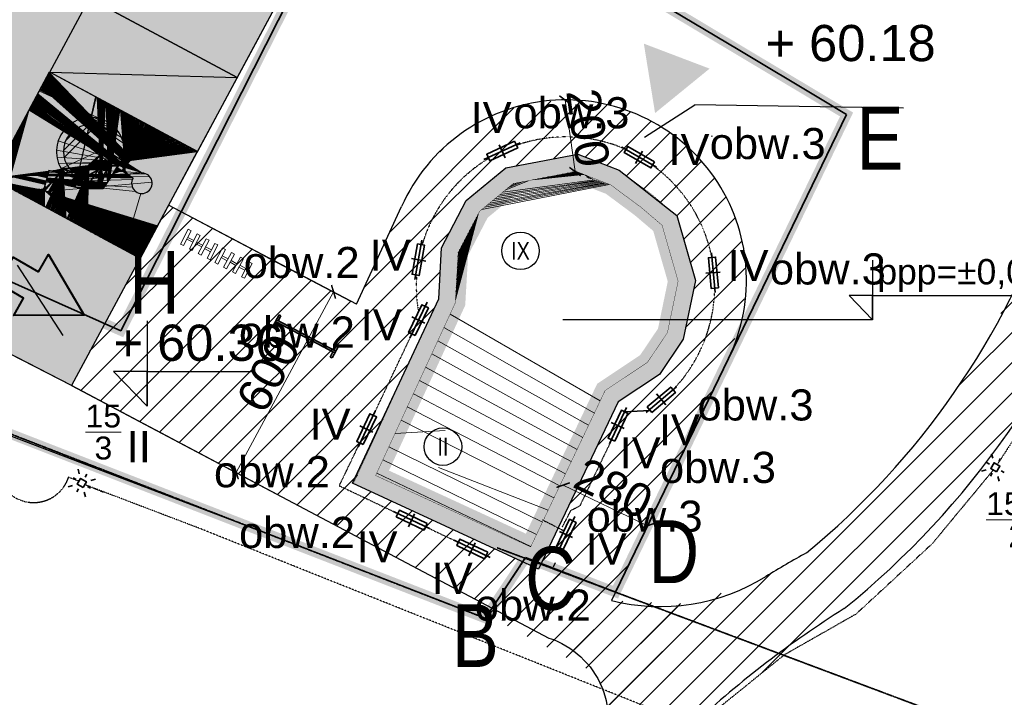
# Model space of a CAD drawing. Header units: millimetres. Extents: x 6567289036 to 6568990308, y 5976640423 to 5977332400.
# Tile 51 of 216: x 6568057584 to 6568086943, y 5976972352 to 5976992570. Entities that reach past the tile are written whole.
import ezdxf
from ezdxf.enums import TextEntityAlignment as Align

# ---------------------------------------------------------------- set-up
doc = ezdxf.new("R2010")
doc.units = ezdxf.units.MM
for name, pattern in [('ACAD_ISO03W100', [30, 12, -18]), ('ACAD_ISO04W100', [30, 24, -3, 0, -3]), ('ACAD_ISO10W100', [18, 12, -3, 0, -3]), ('HIDDEN2', [4.762499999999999, 3.175, -1.5875]), ('PHANTOM2', [1.25, 0.625, -0.125, 0.125, -0.125, 0.125, -0.125])]:
    doc.linetypes.add(name, pattern=pattern)
for name, color, linetype, lineweight in [('_ZAKRES_OPRACOWANIA', 182, 'HIDDEN2', 50), ('OBSZAR WPISANY DO REJESTRU ZABYTKÓW', 10, 'FENCELINE1', 35), ('parking', 251, 'Continuous', 0), ('proj. kabel', 1, 'ACAD_ISO03W100', 30), ('proj. opis', 1, 'Continuous', 20), ('proj. oprawy dogruntowe', 1, 'Continuous', 35), ('proj. słupki oświetleniowe', 1, 'Continuous', 35), ('PZT_Budynek Wypełnienie', 250, 'Continuous', 0), ('PZT_Granica Działki', 1, 'ACAD_ISO04W100', 40), ('PZT_H_budynek', 34, 'Continuous', 15), ('PZT_Opis', 7, 'Continuous', 9), ('ZAGOSPODAROWANIE ŚCIEŻKI', 251, 'Continuous', 9), ('zagospodarowanie_ wymiary', 160, 'Continuous', 13), ('ZAGOSPODAROWANIE_SCIEŻKI Z ŁAMANYCH PŁYT KAMIENNYCH', 253, 'Continuous', 13), ('ZAGOSPODAROWANIE_ŚCIEŻKI I PLACE Z GĘSTO IKŁADANYCH KAMIENI', 59, 'Continuous', 13)]:
    doc.layers.add(name, color=color, linetype=linetype, lineweight=lineweight)
doc.styles.add('Arial', font='arial.ttf', dxfattribs={"height": 324.5658682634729})
doc.styles.get("Standard").update_dxf_attribs({"font": 'arial.ttf'})
doc.linetypes.add('FENCELINE1', pattern='A,6.349999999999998,-2.54,[133,ltypeshp.shx,S=2.54,R=0,X=-2.54,Y=0],-2.54,25.4', length=36.83)
doc.dimstyles.new('pzt 500', dxfattribs={"dimtxt": 1000, "dimasz": 300, "dimexe": 1, "dimexo": 1, "dimgap": 50, "dimtad": 1, "dimdec": 0, "dimlfac": 0.1, "dimzin": 12, "dimtxsty": 'Standard', "dimblk": 'ARCHTICK', "dimcen": 6, "dimclrd": 256, "dimclre": 256, "dimclrt": 256, "dimadec": 3, "dimazin": 0, "dimtfac": 1, "dimtdec": 0, "dimtmove": 0, "dimatfit": 3, "dimfxl": 0, "dimtolj": 1, "dimlwd": -1, "dimarcsym": 0})
picture_1 = doc.add_image_def('image2.jpg', size_in_pixel=(6997, 9782))
pattern_1 = [(45, (6568063979.192486, 5976869343.051638), (-449.0128060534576, 449.0128060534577), [])]

# ---------------------------------------------------------------- blocks, each defined once
blk = doc.blocks.new('A$C16E968F9')
at = {"lineweight": 20}
h = blk.add_hatch(dxfattribs=at)
h.set_pattern_fill('ANSI31', color=143, scale=50, angle=-1.132014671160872)
h.set_pattern_definition([(43.86798532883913, (-6567997040.728377, -5976919096.231314), (-110.0136077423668, 114.448978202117), [])])
edge = h.paths.add_edge_path()
edge.add_arc((-3181.486545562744, 63.96499156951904), 809.2069627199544, 354.8497814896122, 577.3723121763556)
edge.add_line((-3824.569823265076, -427.2170581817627), (0.3724174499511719, -0.2191610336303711))
edge.add_line((0.3724174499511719, -0.2191610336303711), (-4354.789247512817, 2455.909273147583))
edge.add_line((-4354.789247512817, 2455.909273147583), (-6125.619938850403, -684.0950708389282))
edge.add_line((-6125.619938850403, -684.0950708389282), (-3995.632135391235, -446.3136205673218))
edge.add_line((-3995.632135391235, -446.3136205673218), (-4073.96161365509, -422.5937519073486))
edge.add_arc((-3181.48654460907, 63.96499061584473), 1016.489625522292, -11.871738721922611, 208.5982945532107, ccw=False)
edge.add_line((-2186.739046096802, -145.1487884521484), (-2375.546537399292, -8.675309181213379))
h.paths.add_polyline_path([(-4380.159212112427, -489.240348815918), (-3438.631407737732, -774.3554182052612), (-3131.813702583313, -349.8811435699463)], flags=17)
edge = h.paths.add_edge_path()
edge.add_line((-4442.664400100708, -496.2181224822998), (-6125.619938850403, -684.0950708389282))
edge.add_line((-6125.619938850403, -684.0950708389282), (-1761.573069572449, -3160.024989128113))
edge.add_line((-1761.573069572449, -3160.024989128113), (0.3724174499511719, -0.2191610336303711))
edge.add_line((0.3724174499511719, -0.2191610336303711), (-2196.30194568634, -245.4451732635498))
edge.add_line((-2196.30194568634, -245.4451732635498), (-1654.13116645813, -607.8053302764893))
edge.add_arc((-1672.336247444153, -913.662672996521), 306.3986603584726, -211.50715673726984, 86.59368938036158, ccw=False)
edge.add_line((-1933.564051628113, -753.5371837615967), (-2394.963848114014, -441.6327810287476))
edge.add_line((-2394.963848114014, -441.6327810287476), (-2835.34787273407, -1050.89257144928))
edge.add_line((-2835.34787273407, -1050.89257144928), (-3014.555773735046, -932.2129335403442))
edge.add_line((-3014.555773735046, -932.2129335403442), (-2572.908598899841, -321.2056121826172))
edge.add_line((-2572.908598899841, -321.2056121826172), (-2616.349132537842, -292.3371915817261))
edge.add_line((-2616.349132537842, -292.3371925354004), (-2202.611539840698, -241.2281532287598))
edge.add_line((-2202.611539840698, -241.2281532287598), (-2776.185911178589, 142.1206121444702))
edge.add_line((-2776.185911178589, 142.1206121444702), (-3126.407266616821, -342.4014797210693))
edge.add_line((-3126.407266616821, -342.4014797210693), (-2843.446709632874, -317.6892585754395))
edge.add_line((-2843.446709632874, -317.6892585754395), (-3380.06005859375, -1060.079805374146))
edge.add_line((-3380.06005859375, -1060.079805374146), (-4288.012612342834, -782.3395900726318))
edge.add_line((-4288.012612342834, -782.3395900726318), (-4398.809608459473, -1137.627415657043))
edge.add_line((-4398.809608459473, -1137.627415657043), (-4610.930764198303, -1068.163222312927))
edge.add_line((-4610.930764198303, -1068.163222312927), (-4442.664400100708, -496.2181234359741))
for p, q in [((-3438.631407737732, -774.3554191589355), (-2776.185911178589, 142.1206121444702)), ((-2776.185911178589, 142.1206121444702), (-1654.131168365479, -607.8053293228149)), ((-2757.378471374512, -198.6161012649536), (-3380.060059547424, -1060.079805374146)), ((-2572.908599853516, -321.2056112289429), (-2757.378471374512, -198.6161012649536)), ((-2375.546537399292, -8.675309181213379), (-2186.739045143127, -145.1487884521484)), ((-4435.666391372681, -472.4315700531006), (-4610.930765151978, -1068.163222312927)), ((-3438.631407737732, -774.3554191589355), (-4435.666391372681, -472.4315700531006)), ((-3736.699101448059, -524.7241668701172), (-4073.961612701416, -422.5937519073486)), ((-3014.555772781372, -932.2129335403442), (-2572.908599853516, -321.2056112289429)), ((-2394.963849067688, -441.6327819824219), (-2835.347873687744, -1050.89257144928)), ((-1933.564051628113, -753.5371837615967), (-2394.963849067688, -441.6327819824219)), ((-4398.809609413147, -1137.627415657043), (-4288.012614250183, -782.3395910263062)), ((-4288.012614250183, -782.3395910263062), (-3380.060059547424, -1060.079805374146)), ((-4610.930765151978, -1068.163222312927), (-4398.809609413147, -1137.627415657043)), ((-2835.347873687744, -1050.89257144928), (-3014.555772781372, -932.2129335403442))]:
    blk.add_line(p, q)
at = {"color": 6, "lineweight": 30}
blk.add_lwpolyline([(-6127.408550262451, -671.0686025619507), (-4350.01784324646, 2465.227125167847), (0, 0), (-1768.54691696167, -3156.115742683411), (-6127.408550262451, -671.0686025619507), (0, 0)], dxfattribs=at)
for centre, radius, start, end in [((-3181.48654460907, 63.96499156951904), 1016.489625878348, 348.1282467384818, 208.5982710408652), ((-3181.48654460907, 63.96499156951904), 809.2069628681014, 354.8497726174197, 226.6762911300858), ((-1672.336245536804, -913.6626720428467), 306.3986594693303, 148.4928613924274, 86.5936620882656)]:
    blk.add_arc(centre, radius, start, end)
blk = doc.blocks.new('A$C05A40D4B')
at = {"color": 6, "lineweight": 35}
for p, q in [((597.506950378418, -316.1303548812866), (784.5710487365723, 37.43296813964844)), ((758.1033048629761, -140.8910598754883), (837.605546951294, 9.373353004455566)), ((784.5710487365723, 37.43296813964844), (837.605546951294, 9.373353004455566)), ((650.5414476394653, -344.1899681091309), (730.0436897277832, -193.9255571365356)), ((677.0091924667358, -165.8659429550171), (2444.825804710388, -1101.186434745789)), ((705.0688066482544, -112.8314447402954), (2472.885418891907, -1048.151936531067)), ((650.5414476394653, -344.1899690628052), (597.506950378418, -316.1303548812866)), ((2499.353163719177, -869.8279104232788), (2419.850921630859, -1020.092323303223)), ((2499.353164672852, -869.8279104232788), (2552.387660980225, -897.8875246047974)), ((2391.791306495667, -1073.12682056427), (2312.289064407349, -1223.391231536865)), ((2552.387660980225, -897.8875246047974), (2365.32356262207, -1251.450847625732)), ((2365.32356262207, -1251.450847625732), (2312.289064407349, -1223.39123249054))]:
    blk.add_line(p, q, dxfattribs=at)
blk = doc.blocks.new('A$C1C62615D')
at = {"color": 6, "lineweight": 20}
for p, q in [((88.39083099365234, -46.76602458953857), (0, 0)), ((162.287239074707, -334.7579021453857), (-14.49442291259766, -241.2258520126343)), ((353.5633239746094, -187.0640993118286), (265.172492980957, -140.29807472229)), ((618.7358169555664, -327.3621740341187), (530.3449859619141, -280.5961494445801)), ((134.2276248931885, -387.7924003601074), (-42.55403804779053, -294.260350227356)), ((399.4001178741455, -528.0904750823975), (222.6184549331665, -434.558424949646)), ((427.4597320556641, -475.0559768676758), (250.6780700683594, -381.5239267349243)), ((664.5726108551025, -668.3885498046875), (487.7909479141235, -574.856499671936)), ((692.6322250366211, -615.3540515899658), (515.8505630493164, -521.8220014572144)), ((883.9083099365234, -467.6602487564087), (795.5174789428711, -420.8942241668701))]:
    blk.add_line(p, q, dxfattribs=at)
for points in [[(-233.8301229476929, -441.9541530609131), (0, 0)], [(88.39083099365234, -46.76602458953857), (-145.4392919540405, -488.7201776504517), (-233.8301229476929, -441.9541530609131)], [(31.34237003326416, -582.2522277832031), (265.172492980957, -140.29807472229)], [(353.5633239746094, -187.0640993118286), (119.7332010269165, -629.0182523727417), (31.34237003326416, -582.2522277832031)], [(296.5148630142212, -722.5503025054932), (530.3449859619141, -280.5961494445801)], [(618.7358169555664, -327.3621740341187), (384.9056940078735, -769.3163270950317), (296.5148630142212, -722.5503025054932)], [(561.6873559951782, -862.8483772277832), (795.5174789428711, -420.8942241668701)], [(883.9083099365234, -467.6602487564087), (650.0781869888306, -909.6144018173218), (561.6873559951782, -862.8483772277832)]]:
    blk.add_lwpolyline(points, dxfattribs=at)
blk = doc.blocks.new('_ARCHTICK')
at = {"color": 0, "linetype": 'ByBlock', "const_width": 0.15}
blk.add_lwpolyline([(-0.5, -0.5), (0.5, 0.5)], dxfattribs=at)
blk = doc.blocks.new('*D311')
at = {"layer": 'Defpoints', "color": 0, "lineweight": 30}
for p in [(6568073844.994373, 5976990173.021725), (6568073877.597482, 5976990177.592644), (6568074177.080189, 5976988041.465145)]:
    blk.add_point(p, dxfattribs=at)
at = {"layer": 'zagospodarowanie_ wymiary', "lineweight": -2}
for p, q in [((6568073874.703815, 5976990177.186955), (6568073844.004059, 5976990172.882884)), ((6568074174.18652, 5976988041.059456), (6568074143.486765, 5976988036.755384))]:
    blk.add_line(p, q, dxfattribs=at)
at = {"layer": 'zagospodarowanie_ wymiary'}
blk.add_line((6568074144.477079, 5976988036.894225), (6568073844.994373, 5976990173.021725), dxfattribs=at)
at = {"layer": 'zagospodarowanie_ wymiary', "xscale": 300, "yscale": 300, "zscale": 300}
for p, rotation in [((6568073844.994373, 5976990173.021725), 97.98078660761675), ((6568074144.477079, 5976988036.894225), 277.9807866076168)]:
    blk.add_blockref('_ARCHTICK', p, dxfattribs=dict(at, rotation=rotation))
at = {"layer": 'zagospodarowanie_ wymiary', "insert": (6568074527.026377, 5976989345.792711), "char_height": 1000, "attachment_point": 5, "rotation": 277.9807866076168}
blk.add_mtext('\\A1;200', dxfattribs=at)
blk = doc.blocks.new('*D312')
at = {"layer": 'Defpoints', "color": 0, "lineweight": 30}
for p in [(6568073789.514881, 5976978684.211344), (6568073717.599852, 5976978534.69725), (6568076236.364613, 5976977323.192436)]:
    blk.add_point(p, dxfattribs=at)
at = {"layer": 'zagospodarowanie_ wymiary', "lineweight": -2}
for p, q in [((6568073776.511164, 5976978657.176119), (6568073789.948338, 5976978685.112516)), ((6568076295.275925, 5976977445.671305), (6568076308.713099, 5976977473.607702))]:
    blk.add_line(p, q, dxfattribs=at)
at = {"layer": 'zagospodarowanie_ wymiary'}
blk.add_line((6568076308.279642, 5976977472.70653), (6568073789.514881, 5976978684.211344), dxfattribs=at)
at = {"layer": 'zagospodarowanie_ wymiary', "xscale": 300, "yscale": 300, "zscale": 300}
for p, rotation in [((6568073789.514881, 5976978684.211344), 154.3128341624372), ((6568076308.279642, 5976977472.70653), 334.3128341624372)]:
    blk.add_blockref('_ARCHTICK', p, dxfattribs=dict(at, rotation=rotation))
at = {"layer": 'zagospodarowanie_ wymiary', "insert": (6568075291.881678, 5976978583.632815), "char_height": 1000, "attachment_point": 5, "rotation": 334.3128341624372}
blk.add_mtext('\\A1;280', dxfattribs=at)
blk = doc.blocks.new('*D313')
at = {"layer": 'Defpoints', "color": 0, "lineweight": 30}
for p in [(6568067625.293571, 5976984083.177863), (6568064042.451056, 5976979061.075046), (6568064725.143459, 5976978693.70855)]:
    blk.add_point(p, dxfattribs=at)
at = {"layer": 'zagospodarowanie_ wymiary'}
blk.add_line((6568066942.601167, 5976984450.544358), (6568064042.451056, 5976979061.075046), dxfattribs=at)
at = {"layer": 'zagospodarowanie_ wymiary', "lineweight": -2}
for p, q in [((6568066969.019129, 5976984436.328477), (6568066941.720568, 5976984451.018221)), ((6568064068.869017, 5976979046.859164), (6568064041.570457, 5976979061.548908))]:
    blk.add_line(p, q, dxfattribs=at)
at = {"layer": 'zagospodarowanie_ wymiary', "xscale": 300, "yscale": 300, "zscale": 300}
for p, rotation in [((6568066942.601167, 5976984450.544358), 61.71467314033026), ((6568064042.451056, 5976979061.075046), 241.7146731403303)]:
    blk.add_blockref('_ARCHTICK', p, dxfattribs=dict(at, rotation=rotation))
at = {"layer": 'zagospodarowanie_ wymiary', "insert": (6568064998.886246, 5976982021.444334), "char_height": 1000, "attachment_point": 5, "rotation": 61.714673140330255}
blk.add_mtext('\\A1;600', dxfattribs=at)
blk = doc.blocks.new('*U321')
at = {"layer": 'proj. oprawy dogruntowe'}
for p, q in [((10.11407089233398, 595.3109712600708), (10.11407089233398, -595.3109712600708)), ((214.2113208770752, 0), (-214.2113208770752, 0))]:
    blk.add_line(p, q, dxfattribs=at)
blk.add_lwpolyline([(118.114070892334, -462.7953510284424), (118.114070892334, 455.2046489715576), (-97.88592910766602, 455.2046489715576), (-97.88592910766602, -462.7953510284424)], close=True, dxfattribs=at)
blk = doc.blocks.new('*U322')
at = {"layer": 'proj. oprawy dogruntowe', "color": 0, "linetype": 'ByBlock', "lineweight": -2}
for p in [(1.224646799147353e-13, 2000), (0, 0)]:
    blk.add_blockref('*U321', p, dxfattribs=at)
blk = doc.blocks.new('*U323')
at = {"layer": 'proj. oprawy dogruntowe'}
for p, q in [((10.11407089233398, 595.3109712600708), (10.11407089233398, -595.3109712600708)), ((214.2113208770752, 0), (-214.2113208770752, 0))]:
    blk.add_line(p, q, dxfattribs=at)
blk.add_lwpolyline([(118.114070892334, -462.7953510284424), (118.114070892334, 455.2046489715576), (-97.88592910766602, 455.2046489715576), (-97.88592910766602, -462.7953510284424)], close=True, dxfattribs=at)
blk = doc.blocks.new('*U324')
at = {"layer": 'proj. oprawy dogruntowe', "color": 0, "linetype": 'ByBlock', "lineweight": -2}
for p in [(2.204364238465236e-13, 3600), (0, 0)]:
    blk.add_blockref('*U323', p, dxfattribs=at)
blk = doc.blocks.new('*U325')
at = {"layer": 'proj. oprawy dogruntowe'}
for p, q in [((0, -214.2113208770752), (0, 214.2113208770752)), ((595.3109712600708, -10.11407089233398), (-595.3109712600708, -10.11407089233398))]:
    blk.add_line(p, q, dxfattribs=at)
blk.add_lwpolyline([(-462.7953510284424, -118.114070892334), (455.2046489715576, -118.114070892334), (455.2046489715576, 97.88592910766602), (-462.7953510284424, 97.88592910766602)], close=True, dxfattribs=at)
blk = doc.blocks.new('*U326')
at = {"layer": 'proj. oprawy dogruntowe', "color": 0, "linetype": 'ByBlock', "lineweight": -2}
for p, rotation in [((6568086765.150388, 5976986299.70218), 195.3981993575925), ((6568090760.20933, 5976985447.943511), 140.53093247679), ((6568083769.517364, 5976983522.622499), 250.265466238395), ((6568084316.767048, 5976979474.59748), 305.1327331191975)]:
    blk.add_blockref('*U325', p, dxfattribs=dict(at, rotation=rotation))
blk.add_blockref('*U325', (6568087942.254435, 5976977592.622458), dxfattribs=at)
blk = doc.blocks.new('*U335')
at = {"layer": 'proj. oprawy dogruntowe'}
for p, q in [((10.11407089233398, 595.3109712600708), (10.11407089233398, -595.3109712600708)), ((214.2113208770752, 0), (-214.2113208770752, 0))]:
    blk.add_line(p, q, dxfattribs=at)
blk.add_lwpolyline([(118.114070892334, -462.7953510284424), (118.114070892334, 455.2046489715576), (-97.88592910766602, 455.2046489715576), (-97.88592910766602, -462.7953510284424)], close=True, dxfattribs=at)
blk = doc.blocks.new('*U320')
at = {"layer": 'proj. oprawy dogruntowe', "color": 0, "linetype": 'ByBlock', "lineweight": -2}
for p in [(2.204364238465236e-13, 3600), (0, 0)]:
    blk.add_blockref('*U335', p, dxfattribs=at)
blk = doc.blocks.new('A$C46B91495')
at = {"layer": 'proj. kabel', "ltscale": 0.03}
for p, q in [((7103.386515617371, 86427.30447006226), (8184.787405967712, 88712.37313842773)), ((27270.73224925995, 87374.5794801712), (25703.44209289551, 84958.94275474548)), ((6086.905088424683, 84327.56902980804), (6695.310774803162, 85596.43010902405)), ((14204.89480876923, 85699.74337100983), (13258.33295249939, 83728.98886966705)), ((-1677.750015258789, 84459.20101547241), (-1985.934157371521, 84579.4879579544)), ((25584.23955345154, 84796.73303890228), (23762.20513153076, 82594.44782543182)), ((1925.387683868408, 83052.86512947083), (-1504.19454574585, 84359.81037712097)), ((-934.0654153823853, 84124.36305713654), (-1504.19454574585, 84359.81037712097)), ((6086.905088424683, 84327.56902980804), (7831.642596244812, 83497.94961929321)), ((12997.54636192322, 83598.68143177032), (13258.33295249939, 83728.98886966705)), ((12737.39252758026, 83094.31440353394), (12997.54636192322, 83598.68143177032)), ((8660.691226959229, 83103.73854923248), (9637.848764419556, 82639.10197353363)), ((12146.93776035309, 83312.0791797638), (12786.85984516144, 82981.25200271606)), ((16576.21280765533, 77199.84195423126), (1925.387683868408, 83052.86512947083)), ((23762.20513153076, 82594.44782543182), (21491.45989704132, 80496.68952655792)), ((21491.45989704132, 80496.68952655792), (19348.73505496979, 79275.90788936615)), ((19348.73505496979, 79275.90788936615), (16783.0853433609, 77201.20742797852))]:
    blk.add_line(p, q, dxfattribs=at)
at = {"layer": 'proj. kabel', "lineweight": 30, "ltscale": 0.03}
blk.add_lwpolyline([(-4007.825162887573, 85416.38086414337, 1.076488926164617), (-1985.934157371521, 84579.4879579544)], format="xyb", dxfattribs=at)
at = {"layer": 'proj. kabel', "ltscale": 0.03}
for centre, radius, start, end in [((12845.15339374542, 90267.17512893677), 4466.794175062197, 66.37068171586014, 109.290886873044), ((12845.15339374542, 90267.17512893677), 4466.794175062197, 120.8653053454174, 163.7855127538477), ((12830.25065898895, 90274.73660850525), 4450.372741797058, 11.19067308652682, 54.33809709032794), ((12814.15438079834, 90281.22520160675), 4433.1058, 175.7128709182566, 189.934798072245), ((12830.25065898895, 90274.73660850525), 4450.372741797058, 316.1164599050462, 359.3509543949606)]:
    blk.add_arc(centre, radius, start, end, dxfattribs=at)
at = {"layer": 'proj. oprawy dogruntowe'}
blk.add_line((14594.10886955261, 86531.16807079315), (15347.8740568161, 86568.99590206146), dxfattribs=at)
at = {"layer": 'proj. słupki oświetleniowe'}
for p, q in [((25537.68238925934, 85284.34283256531), (25574.76459312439, 85147.87055778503)), ((25475.61144351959, 84974.72978973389), (25388.95309066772, 85024.6324224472)), ((25798.01559448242, 85135.25687503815), (25748.08250236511, 85048.06394195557)), ((-1764.290474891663, 84509.31181907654), (-1850.94882774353, 84559.21445178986)), ((-1702.219529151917, 84818.92486190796), (-1665.137325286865, 84682.45258712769)), ((-1441.886323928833, 84669.8389043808), (-1491.819416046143, 84582.64597129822)), ((25239.51047420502, 84763.67642211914), (25375.98274803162, 84800.75862598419)), ((25549.30122566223, 84700.95300292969), (25499.84367847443, 84614.59046459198)), ((25723.09425544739, 84601.97834014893), (25760.17688274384, 84465.50450515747)), ((25908.90618228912, 84725.21491527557), (25822.24683761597, 84775.11811828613)), ((-2000.391444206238, 84298.25845146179), (-1863.919170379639, 84335.34065532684)), ((-1330.995736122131, 84259.79694461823), (-1417.655080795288, 84309.70014762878)), ((-1318.679142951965, 84483.49310588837), (-1181.55311870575, 84520.75294589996)), ((-1690.600692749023, 84235.53503227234), (-1740.058239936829, 84149.17249393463)), ((-1516.807662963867, 84136.56036949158), (-1479.725035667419, 84000.08653450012))]:
    blk.add_line(p, q, dxfattribs=at)
for points in [[(25686.01205348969, 84738.45061302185), (25785.40269184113, 84912.00608253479), (25611.84722232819, 85011.39672088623), (25512.45658397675, 84837.84125137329)], [(-1553.88986492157, 84273.0326423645), (-1454.499226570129, 84446.58811187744), (-1628.054696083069, 84545.97875022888), (-1727.445334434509, 84372.42328071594)]]:
    blk.add_lwpolyline(points, close=True, dxfattribs=at)
at = {"layer": 'proj. oprawy dogruntowe'}
for name, p, rotation in [('*U326', (-4721914853.52337, 7521226661.738856), 259.8191675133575), ('*U320', (6894.5805311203, 86022.54626274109), 334.569), ('*U324', (12843.57334136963, 82873.24346733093), 334.569), ('*U322', (10044.6022644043, 82434.49220561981), 64.56899999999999)]:
    blk.add_blockref(name, p, dxfattribs=dict(at, rotation=rotation))
at = {"layer": 'proj. opis', "linetype": 'Continuous', "char_height": 975.0000000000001, "width": 9388.931304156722, "attachment_point": 1}
for s, insert in [('\\A1;{\\H1x;\\W9.92023;  \\H0.7x;\\W1;\\S15/3;}', (-8985.676069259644, 86749.64046955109)), ('\\A1;{\\H1x;\\W9.92023;  \\H0.7x;\\W1;\\S15\\/2/2;}', (17867.16579437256, 84132.06011104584))]:
    blk.add_mtext(s, dxfattribs=dict(at, insert=insert))
at = {"layer": 'proj. oprawy dogruntowe', "char_height": 927.4523207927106, "attachment_point": 1}
for s, insert in [('IV', (10001.52936935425, 95775.34955406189)), ('obw.3', (11280.21161651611, 95919.92919445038)), ('obw.3', (17131.97225761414, 95001.3605184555)), ('IV', (15901.04603767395, 94823.88296699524)), ('IV', (6994.113424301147, 91671.63155174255)), ('obw.2', (3234.498061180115, 91451.9752626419)), ('IV', (17663.71871566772, 91365.69902896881)), ('obw.3', (18925.61488628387, 91259.87436962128)), ('IV', (6724.595241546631, 89588.78944587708)), ('obw.2', (3093.546214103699, 89376.87735939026)), ('obw.3', (16768.9790058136, 87202.16636371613)), ('IV', (5200.308294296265, 86629.42948055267)), ('IV', (15614.83554649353, 86458.37703037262)), ('II', (-252.1655225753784, 85957.5922241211)), ('IV', (14448.08926773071, 85775.78281211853)), ('obw.2', (2349.33531665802, 85209.53968429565)), ('obw.3', (15647.48633384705, 85339.04908943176)), ('obw.3', (13460.57264518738, 83882.17545700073)), ('obw.2', (3097.016436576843, 83398.69914722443)), ('IV', (6599.848525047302, 82969.27630615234)), ('IV', (13432.68185329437, 82904.61361312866)), ('IV', (8841.559481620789, 82027.63210582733)), ('obw.2', (10127.33529853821, 81230.1586856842))]:
    blk.add_mtext_dynamic_manual_height_columns(s, width=3.312646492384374, gutter_width=1, heights=[0], dxfattribs=dict(at, insert=insert))

msp = doc.modelspace()

# ---------------------------------------------------------------- hatches: boundary and pattern name
at = {"lineweight": 9}
h = msp.add_hatch(dxfattribs=at)
h.set_pattern_fill('ANSI31,_O', color=6, scale=200)
h.set_pattern_definition(pattern_1)
h.paths.add_polyline_path([(6568073103.036463, 5976962978.871935), (6568071334.944952, 5976963920.218892), (6568067374.481083, 5976956510.957778), (6568065586.699162, 5976953088.731452), (6568065289.438565, 5976951497.885103), (6568065377.566793, 5976949880.481452), (6568065881.622733, 5976948609.640705), (6568066769.694947, 5976947533.378028), (6568067917.418685, 5976947304.577247), (6568068965.286498, 5976947767.942261), (6568069571.734124, 5976948360.939764), (6568070043.966039, 5976949063.354818), (6568070715.494313, 5976950948.292347), (6568070775.660797, 5976953198.53211), (6568070483.065529, 5976954312.385753), (6568070009.686819, 5976955164.024288), (6568069266.689087, 5976955808.311252)])
h.paths.add_polyline_path([(6568077658.578426, 5976971507.911455), (6568078849.054046, 5976972583.879229), (6568080216.016154, 5976973663.512568), (6568081222.801218, 5976974379.835331), (6568082169.771049, 5976974998.345044), (6568084719.397691, 5976977369.797976), (6568087039.566537, 5976980227.32391), (6568088804.33385, 5976983146.409636), (6568089846.716574, 5976985428.861403), (6568090543.285118, 5976987084.673251), (6568091494.5099, 5976988174.503126), (6568092141.932687, 5976988621.599867), (6568093271.526008, 5976989074.510079), (6568094406.169641, 5976989370.162233), (6568093936.008572, 5976991485.815606), (6568091826.910155, 5976990761.835038), (6568090678.978473, 5976990199.949658), (6568089688.855512, 5976989391.791969), (6568088560.881903, 5976987702.250283), (6568087227.337632, 5976984459.881867), (6568085451.72552, 5976981446.937203), (6568083415.137422, 5976978904.20444), (6568081048.772299, 5976976665.120456), (6568079834.58991, 5976975957.292834), (6568078760.669536, 5976975433.366926), (6568077604.223744, 5976975132.640377), (6568076384.754184, 5976975101.457149), (6568075228.673991, 5976975239.168661), (6568078721.65534, 5976982463.30751), (6568079187.465709, 5976983945.989074), (6568079209.854477, 5976985499.959042), (6568078978.163044, 5976986504.805823), (6568078558.94126, 5976987446.958183), (6568078016.392667, 5976988233.812304), (6568077319.29673, 5976988932.161627), (6568076588.030138, 5976989444.684935), (6568075634.310007, 5976989882.618133), (6568074749.270661, 5976990106.496328), (6568073839.116248, 5976990177.454301), (6568072887.844692, 5976990085.714139), (6568072122.588873, 5976989883.142122), (6568071078.646461, 5976989391.777983), (6568070163.539757, 5976988689.044606), (6568069419.872597, 5976987808.003392), (6568068874.982536, 5976986792.817054), (6568067625.827711, 5976984082.032231), (6568067533.680963, 5976978725.445458), (6568070079.112235, 5976984245.488354), (6568070166.468997, 5976985761.397947), (6568070901.787868, 5976987173.570305), (6568072080.020907, 5976988146.982694), (6568074223.848317, 5976988559.671394), (6568075462.259142, 5976988078.843011), (6568077174.775702, 5976986729.91116), (6568077731.446794, 5976984788.58953), (6568077368.554168, 5976983036.309619), (6568076659.985167, 5976981982.867023), (6568075432.410265, 5976981166.140626), (6568073058.170723, 5976976177.068023), (6568067533.680963, 5976978725.445458), (6568067625.827711, 5976984082.032231), (6568062026.335825, 5976987034.488601), (6568059125.112175, 5976981656.866416), (6568066981.658622, 5976977499.713319), (6568070878.891082, 5976975437.561442), (6568073366.172191, 5976974121.460477), (6568074123.081678, 5976973721.085912), (6568074707.197195, 5976973094.970244), (6568074938.787324, 5976972658.727041), (6568075113.011583, 5976972005.802842), (6568075111.656535, 5976971330.034934), (6568074858.708886, 5976970512.498976), (6568073597.115988, 5976968152.302925), (6568071334.944952, 5976963920.218892), (6568073078.406808, 5976962939.297121)])
h = msp.add_hatch(dxfattribs=at)
h.set_pattern_fill('ANSI31,_O', color=6, scale=200)
h.set_pattern_definition(pattern_1)
h.paths.add_polyline_path([(6568072889.651483, 5976963040.240123), (6568071334.944952, 5976963920.218892), (6568067374.481083, 5976956510.957778), (6568065586.699162, 5976953088.731452), (6568065289.438565, 5976951497.885103), (6568065377.566793, 5976949880.481452), (6568065881.622733, 5976948609.640705), (6568066769.694947, 5976947533.378028), (6568067917.418685, 5976947304.577247), (6568068965.286498, 5976947767.942261), (6568069571.734124, 5976948360.939764), (6568070043.966039, 5976949063.354818), (6568070715.494313, 5976950948.292347), (6568070775.660797, 5976953198.53211), (6568070483.065529, 5976954312.385753), (6568070009.686819, 5976955164.024288), (6568069266.689087, 5976955808.311252)])
h.paths.add_polyline_path([(6568077725.096053, 5976971500.69473), (6568080376.590186, 5976973613.289547), (6568082169.771049, 5976974998.345044), (6568084719.397691, 5976977369.797976), (6568087039.566537, 5976980227.32391), (6568088804.33385, 5976983146.409636), (6568089846.716574, 5976985428.861403), (6568090543.285118, 5976987084.673251), (6568091494.5099, 5976988174.503126), (6568092141.932687, 5976988621.599867), (6568093271.526008, 5976989074.510079), (6568094406.169641, 5976989370.162233), (6568093936.008572, 5976991485.815606), (6568091826.910155, 5976990761.835038), (6568090678.978473, 5976990199.949658), (6568089688.855512, 5976989391.791969), (6568088560.881903, 5976987702.250283), (6568087227.337632, 5976984459.881867), (6568085451.72552, 5976981446.937203), (6568083415.137422, 5976978904.20444), (6568081048.772299, 5976976665.120456), (6568079834.58991, 5976975957.292834), (6568077604.223744, 5976975132.640377), (6568075228.673991, 5976975239.168661), (6568073127.990083, 5976976323.781886), (6568071531.445706, 5976974802.680607), (6568074707.197195, 5976973094.970244), (6568074938.787324, 5976972658.727041), (6568075111.656535, 5976971330.034934), (6568074858.708886, 5976970512.498976), (6568073597.115988, 5976968152.302925), (6568071334.944952, 5976963920.218892), (6568072889.651483, 5976963040.240123)])
h = msp.add_hatch(dxfattribs=at)
h.set_pattern_fill('AR-SAND', color=256)
h.set_pattern_definition([(37.50000000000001, (-26055.29024505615, 4974.363326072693), (-1.600031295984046, 48.94132373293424), [0, -38.608, 0, -43.18, 0, -41.275]), (7.499999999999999, (-26055.29024505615, 4974.363326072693), (44.95232831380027, 71.68251005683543), [0, -20.828, 0, -34.798, 0, -13.335]), (327.5, (-26086.53224468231, 4974.363326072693), (79.0992370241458, 0.1437184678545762), [0, -12.7, 0, -45.72, 0, -59.69]), (317.5, (-26086.53224468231, 4974.363326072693), (76.35564524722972, 22.29293232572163), [0, -6.35, 0, -29.972, 0, -34.29])])
h.paths.add_polyline_path([(6568075462.259141, 5976988078.843011), (6568074223.848317, 5976988559.671394), (6568072080.020907, 5976988146.982694), (6568070901.787868, 5976987173.570305), (6568070166.468997, 5976985761.397947), (6568070079.112235, 5976984245.488354), (6568067510.956894, 5976978740.888135), (6568073058.170723, 5976976177.068023), (6568075432.410265, 5976981166.140626), (6568076659.985167, 5976981982.867023), (6568077368.554168, 5976983036.309619), (6568077731.446794, 5976984788.58953), (6568077174.775702, 5976986729.91116)])
h.paths.add_polyline_path([(6568075211.597897, 5976987639.800805), (6568076109.033556, 5976986972.431308), (6568076738.623652, 5976986436.978172), (6568077216.836207, 5976984769.270989), (6568076898.860006, 5976983233.876578), (6568076300.454775, 5976982344.21649), (6568075040.338662, 5976981505.839873), (6568072819.142518, 5976976838.362716), (6568068197.123186, 5976978970.076641), (6568070572.767316, 5976984120.989699), (6568070659.471969, 5976985625.583181), (6568071298.430908, 5976986852.697279), (6568072299.988186, 5976987680.146713), (6568074177.039803, 5976988041.480834)], flags=16)
at = {"layer": 'parking', "lineweight": 9}
h = msp.add_hatch(dxfattribs=at)
h.set_pattern_fill('AR-HBONE', color=256, scale=5, angle=45)
h.set_pattern_definition([(90, (0, 0), (-508.0000000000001, 508.0000000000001), [1524, -508]), (180, (0, 507.9996538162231), (-508, 508.0000000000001), [1524, -508])])
h.paths.add_polyline_path([(6568073533.277429, 5977008449.547804), (6568063307.758492, 5977014614.209203), (6568057050.562544, 5977004454.047427), (6568051158.620505, 5976993818.089594), (6568050796.274112, 5976993175.217654), (6568049987.440865, 5976994730.245831), (6568045028.419047, 5976986036.690688), (6568045952.472263, 5976986794.226805), (6568047181.635783, 5976987229.592649), (6568048234.612877, 5976987125.547994), (6568049263.381711, 5976986733.277955), (6568059125.112175, 5976981656.866416)])
h.paths.add_polyline_path([(6568015167.461264, 5976922870.924619), (6568011732.930997, 5976927200.800008), (6568005638.039282, 5976916196.831394), (6568009964.976233, 5976913730.273727)])
at = {"layer": 'PZT_H_budynek'}
h = msp.add_hatch(dxfattribs=at)
h.set_pattern_fill('ANSI31', color=256, scale=200, angle=35, style=0)
h.set_pattern_definition([(80, (0, 0), (-625.3529231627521, 110.2665928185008), [])])
h.paths.add_polyline_path([(6568076738.664037, 5976986436.962483), (6568076396.275223, 5976986728.156969), (6568076366.744514, 5976986708.475661), (6568076109.073943, 5976986972.415618), (6568075211.638282, 5976987639.785116), (6568074502.280852, 5976987860.178761), (6568074504.385524, 5976987914.384784), (6568074177.080188, 5976988041.465145), (6568072300.028571, 5976987680.131024), (6568071298.471293, 5976986852.68159), (6568070659.512354, 5976985625.567492), (6568070572.807701, 5976984120.97401), (6568068222.14343, 5976979024.222717), (6568072819.182903, 5976976838.347027), (6568075040.379047, 5976981505.824184), (6568076300.49516, 5976982344.200801), (6568076898.900392, 5976983233.860889), (6568077216.876593, 5976984769.255301)])
h.paths.add_polyline_path([(6568073920, 5976985490, -1), (6568074020, 5976985490, -1)], flags=16)
h.paths.add_polyline_path([(6568070726.664381, 5976979761.076334, -1), (6568069606.664381, 5976979761.076334, -1)], flags=16)
h.paths.add_polyline_path([(6568073394.432404, 5976985550.900974), (6568075927.813312, 5976985434.432404), (6568076277.219023, 5976986738.43227), (6568073743.838115, 5976986854.900841)], flags=24)
h.paths.add_polyline_path([(6568071987.267227, 5976981309.029131), (6568072661.208964, 5976981147.267227), (6568073146.494675, 5976982958.378152), (6568072472.552938, 5976983120.140056)], flags=24)
h.paths.add_polyline_path([(6568069752.7858, 5976979362.076334), (6568070580.542962, 5976979362.076334), (6568070580.542962, 5976980160.076334), (6568069752.7858, 5976980160.076334)], flags=24)
at = {"layer": 'PZT_Opis'}
msp.add_hatch(color=256, dxfattribs=at).paths.add_polyline_path([(6568076529.633409, 5976989783.656738), (6568078155.867132, 5976991109.395673), (6568076194.625299, 5976991854.886317)])

# ---------------------------------------------------------------- linework, layer by layer
at = {"color": 6, "lineweight": 30}
for p, q in [((6568076214.422135, 5976989059.628369), (6568077711.738987, 5976990026.655365)), ((6568083935.967229, 5976989933.584308), (6568077711.738987, 5976990026.655365)), ((6568064882.103038, 5976985523.552693), (6568062025.734073, 5976987034.806977)), ((6568067625.293571, 5976984083.177863), (6568068968.279673, 5976986995.108651)), ((6568059125.112175, 5976981656.866416), (6568049263.381711, 5976986733.277955)), ((6568067625.293571, 5976984083.177863), (6568062397.307947, 5976986838.213814)), ((6568067463.224822, 5976984157.926823), (6568064875.099252, 5976985527.258272)), ((6568057513.498024, 5976985245.312022), (6568058866.891448, 5976983149.756479)), ((6568083012.575087, 5976983613.710635), (6568073783.894678, 5976983613.710635)), ((6568078717.115653, 5976982453.918462), (6568075228.789953, 5976975239.141091)), ((6568078717.115653, 5976982453.918462), (6568075350.234728, 5976975490.485468)), ((6568065283.253491, 5976978398.394463), (6568059125.112175, 5976981656.866416)), ((6568073550.90838, 5976976363.659313), (6568073490.563425, 5976976238.952199)), ((6568075351.21102, 5976975492.504676), (6568075228.710219, 5976975239.159631))]:
    msp.add_line(p, q, dxfattribs=at)
for p, q in [((6568078214.265431, 5976989119.1019), (6568078224.274254, 5976989079.909525)), ((6568048615.814687, 5976983460.828502), (6568064751.843895, 5976977319.83641))]:
    msp.add_line(p, q)
msp.add_lwpolyline([(6568047460.554092, 5976987211.29302), (6568057050.562544, 5977004454.047427), (6568063307.758492, 5977014614.209203), (6568073533.277429, 5977008449.547804), (6568059125.112175, 5976981656.866416), (6568049263.381711, 5976986733.277955), (6568048234.612877, 5976987125.547994), (6568047460.554092, 5976987211.29302)])
msp.add_lwpolyline([(6568047460.554092, 5976987211.29302), (6568057050.562544, 5977004454.047427), (6568063307.758492, 5977014614.209203), (6568073533.277429, 5977008449.547804), (6568059125.112175, 5976981656.866416), (6568049263.381711, 5976986733.277955), (6568048234.612877, 5976987125.547994), (6568047460.554092, 5976987211.29302)])
for points in [[(6568059663.624401, 5976993208.641611), (6568060847.345275, 5976995410.641815), (6568065251.345682, 5976993043.200068), (6568064067.624807, 5976990841.199863), (6568059663.624401, 5976993208.641611), (6568065251.345682, 5976993043.200068)], [(6568058479.903526, 5976991006.641406), (6568059663.6244, 5976993208.641611), (6568064067.624806, 5976990841.199863), (6568062883.903934, 5976988639.199659), (6568058479.903526, 5976991006.641406), (6568064067.624806, 5976990841.199863)], [(6568056768.753047, 5976987834.455005), (6568058477.203891, 5976991008.831216), (6568062880.039069, 5976988639.223146), (6568061180.862895, 5976985445.224853), (6568056768.753047, 5976987834.455005), (6568062880.039069, 5976988639.223146)], [(6568083012.575087, 5976985398.497067), (6568083012.575087, 5976983613.710635), (6568083012.575087, 5976984340.28117), (6568082312.575087, 5976984340.28117), (6568083012.575087, 5976983613.710635), (6568083012.575087, 5976984340.28117), (6568094773.918797, 5976984340.28117)], [(6568061384.184579, 5976983588.659431), (6568061384.184579, 5976981038.964528), (6568061384.184579, 5976982076.922435), (6568060384.184579, 5976982076.922435), (6568061384.184579, 5976981038.964528), (6568061384.184579, 5976982076.922435), (6568064525.205967, 5976982076.922435)]]:
    msp.add_lwpolyline(points, dxfattribs=at)
msp.add_lwpolyline([(6568073058.170723, 5976976177.068023), (6568067510.956894, 5976978740.888135), (6568070079.112235, 5976984245.488354), (6568070166.468997, 5976985761.397947), (6568070901.787868, 5976987173.570305), (6568072080.020907, 5976988146.982694), (6568074223.848317, 5976988559.671394), (6568075462.259141, 5976988078.843011), (6568077174.775702, 5976986729.91116), (6568077731.446794, 5976984788.58953), (6568077368.554168, 5976983036.309619), (6568076659.985167, 5976981982.867023), (6568075432.410265, 5976981166.140626)], close=True)
msp.add_lwpolyline([(6568073058.170723, 5976976177.068023), (6568067510.956894, 5976978740.888135), (6568070079.112235, 5976984245.488354), (6568070166.468997, 5976985761.397947), (6568070901.787868, 5976987173.570305), (6568072080.020907, 5976988146.982694), (6568074223.848317, 5976988559.671394), (6568075462.259141, 5976988078.843011), (6568077174.775702, 5976986729.91116), (6568077731.446794, 5976984788.58953), (6568077368.554168, 5976983036.309619), (6568076659.985167, 5976981982.867023), (6568075432.410265, 5976981166.140626)], close=True)
msp.add_lwpolyline([(6568073058.170723, 5976976177.068023), (6568067510.956894, 5976978740.888135), (6568070079.112235, 5976984245.488354), (6568070166.468997, 5976985761.397947), (6568070901.787868, 5976987173.570305), (6568072080.020907, 5976988146.982694), (6568074223.848317, 5976988559.671394), (6568075462.259141, 5976988078.843011), (6568077174.775702, 5976986729.91116), (6568077731.446794, 5976984788.58953), (6568077368.554168, 5976983036.309619), (6568076659.985167, 5976981982.867023), (6568075432.410265, 5976981166.140626)], close=True)
msp.add_lwpolyline([(6568073058.170723, 5976976177.068023), (6568067510.956894, 5976978740.888135), (6568070079.112235, 5976984245.488354), (6568070166.468997, 5976985761.397947), (6568070901.787868, 5976987173.570305), (6568072080.020907, 5976988146.982694), (6568074223.848317, 5976988559.671394), (6568075462.259141, 5976988078.843011), (6568077174.775702, 5976986729.91116), (6568077731.446794, 5976984788.58953), (6568077368.554168, 5976983036.309619), (6568076659.985167, 5976981982.867023), (6568075432.410265, 5976981166.140626)], close=True)
at = {"lineweight": 40}
msp.add_lwpolyline([(6568058149.486663, 5976985047.49815), (6568058444.903884, 5976985565.727438), (6568059503.940328, 5976983754.466822), (6568057405.8244, 5976983742.944665), (6568057701.240705, 5976984261.172348), (6568056939.650969, 5976984695.317483), (6568057387.896925, 5976985481.643284), (6568058149.486663, 5976985047.49815)], dxfattribs=at)
at = {"color": 6, "lineweight": 30}
msp.add_lwpolyline([(6568059125.112175, 5976981656.866416), (6568073366.172191, 5976974121.460477, -0.4579415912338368), (6568074858.708886, 5976970512.498976)], format="xyb", dxfattribs=at)
for centre in [(6568072515.778584, 5976985671.879206), (6568070204.891817, 5976979829.995945)]:
    msp.add_circle(centre, 560)
for centre, radius, start, end in [((6568073877.69096, 5976984799.635737), 5377.956908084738, 334.1400796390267, 155.9059677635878), ((6568065998.426566, 5976994940.988619), 23675.30915932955, 309.4717700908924, 341.0329316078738), ((6568065998.426566, 5976994940.988619), 25675.30915932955, 309.0383600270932, 341.0329316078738), ((6568094139.543245, 5976952814.374121), 27207.10158263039, 118.7607135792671, 121.7207635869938), ((6568076679.910244, 5976981061.01659), 5999.999997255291, 256.0029044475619, 301.7207635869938), ((6568097946.745704, 5976949808.809992), 29722.47643434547, 122.0601699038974, 132.943570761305)]:
    msp.add_arc(centre, radius, start, end, dxfattribs=at)
at = {"layer": '_ZAKRES_OPRACOWANIA', "linetype": 'ACAD_ISO10W100', "ltscale": 0.3, "const_width": 300}
for points in [[(6568066410, 5976994760), (6568071280.000002, 5976996300), (6568082239.999994, 5976989740.000004), (6568075350.000049, 5976975490.000101), (6568072670, 5976976520), (6568071469.999995, 5976974709.999992), (6568071469.999995, 5976974709.999992), (6568045960.795306, 5976984619.691043)], [(6568048303.262007, 5976988742.376925), (6568060600, 5976983290), (6568066409.999985, 5976994759.999995)]]:
    msp.add_lwpolyline(points, dxfattribs=at)
at = {"layer": 'OBSZAR WPISANY DO REJESTRU ZABYTKÓW'}
for p, q in [((6568071279.99998, 5976996300.000013), (6568079005.606479, 5976991675.914349)), ((6568060599.999999, 5976983290.000013), (6568066409.99999, 5976994760.000004)), ((6568079005.606479, 5976991675.914349), (6568081511.236695, 5976990176.194071)), ((6568081511.236695, 5976990176.194071), (6568082239.99999, 5976989739.999994)), ((6568082239.99999, 5976989739.999994), (6568075349.99999, 5976975490.000004)), ((6568048339.99999, 5976988730.000004), (6568060599.999999, 5976983290.000013)), ((6568072670.000009, 5976976519.999975), (6568071469.99999, 5976974709.999994)), ((6568075349.99999, 5976975490.000004), (6568072670.000009, 5976976519.999975))]:
    msp.add_line(p, q, dxfattribs=at)
at = {"layer": 'OBSZAR WPISANY DO REJESTRU ZABYTKÓW', "linetype": 'PHANTOM2'}
for p, q in [((6568045959.99999, 5976984620.000004), (6568071469.99999, 5976974709.999994)), ((6568071818.078333, 5976976815.416369), (6568125759.99999, 5976956569.999994))]:
    msp.add_line(p, q, dxfattribs=at)
at = {"layer": 'OBSZAR WPISANY DO REJESTRU ZABYTKÓW', "linetype": 'ACAD_ISO04W100'}
for p, q in [((6568071469.99999, 5976974709.999994), (6568072670.000009, 5976976519.999975)), ((6568072670.000009, 5976976519.999975), (6568075349.99999, 5976975490.000004))]:
    msp.add_line(p, q, dxfattribs=at)
at = {"layer": 'PZT_Budynek Wypełnienie', "const_width": 10}
msp.add_lwpolyline([(6568075432.410266, 5976981166.140627), (6568073058.341105, 5976976177.426051), (6568067533.680963, 5976978725.445458), (6568070079.046749, 5976984244.351974), (6568070166.468997, 5976985761.397947), (6568070901.787868, 5976987173.570305), (6568072080.020907, 5976988146.982694), (6568074223.848317, 5976988559.671394), (6568075455.655705, 5976988081.406877), (6568076420.513322, 5976987363.899682), (6568077177.618349, 5976986719.997779), (6568077731.446794, 5976984788.58953), (6568077368.554168, 5976983036.309619), (6568076659.985167, 5976981982.867023)], close=True, dxfattribs=at)
at = {"layer": 'PZT_Budynek Wypełnienie'}
for points, const_width in [([(6568075040.379047, 5976981505.824184), (6568072819.182903, 5976976838.347027), (6568068197.163571, 5976978970.060952), (6568070572.807701, 5976984120.97401), (6568070659.512354, 5976985625.567492), (6568071298.471293, 5976986852.68159), (6568072300.028571, 5976987680.131024), (6568074177.080188, 5976988041.465145), (6568075211.638282, 5976987639.785116), (6568076109.073941, 5976986972.415619), (6568076738.664037, 5976986436.962483), (6568077216.876593, 5976984769.255301), (6568076898.900392, 5976983233.860889), (6568076300.49516, 5976982344.200801), (6568075040.379047, 5976981505.824184)], 600), ([(6568075040.338662, 5976981505.839873), (6568072819.142518, 5976976838.362716), (6568068197.123186, 5976978970.076641), (6568070572.767316, 5976984120.989699), (6568070659.471969, 5976985625.583181), (6568071298.430908, 5976986852.697279), (6568072299.988186, 5976987680.146713), (6568074177.039803, 5976988041.480834), (6568075211.597897, 5976987639.800805), (6568076109.033556, 5976986972.431308), (6568076738.623652, 5976986436.978172), (6568077216.836207, 5976984769.270989), (6568076898.860006, 5976983233.876578), (6568076300.454775, 5976982344.21649), (6568075040.338662, 5976981505.839873)], 10)]:
    msp.add_lwpolyline(points, dxfattribs=dict(at, const_width=const_width))
at = {"layer": 'ZAGOSPODAROWANIE ŚCIEŻKI'}
msp.add_lwpolyline([(6568048339.99999, 5976988730.000004), (6568060599.999999, 5976983290.000013)], dxfattribs=at)
at = {"layer": 'ZAGOSPODAROWANIE_SCIEŻKI Z ŁAMANYCH PŁYT KAMIENNYCH'}
msp.add_lwpolyline([(6568064755.923594, 5976977318.251575), (6568064772.420994, 5976977361.60003)], dxfattribs=at)
at = {"layer": 'ZAGOSPODAROWANIE_ŚCIEŻKI I PLACE Z GĘSTO IKŁADANYCH KAMIENI', "linetype": 'Continuous', "lineweight": 30}
for points in [[(6568071469.99999, 5976974709.999994), (6568064755.923594, 5976977318.251575)], [(6568071469.99999, 5976974709.999994), (6568064755.923594, 5976977318.251575)], [(6568071469.99999, 5976974709.999994), (6568072670.000009, 5976976519.999975), (6568075349.99999, 5976975490.000004)], [(6568071469.99999, 5976974709.999994), (6568072670.000009, 5976976519.999975), (6568075349.99999, 5976975490.000004)]]:
    msp.add_lwpolyline(points, dxfattribs=at)

# ---------------------------------------------------------------- block references
at = {"color": 6, "lineweight": 30}
for name, p in [('A$C46B91495', (6568061027.855131, 5976894337.381658)), ('A$C05A40D4B', (6568064533.602295, 5976983728.795248))]:
    msp.add_blockref(name, p, dxfattribs=at)
at = {"color": 6, "lineweight": 30, "rotation": 1.250481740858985}
msp.add_blockref('A$C16E968F9', (6568062879.937778, 5976988639.148356), dxfattribs=at)
at = {"color": 1, "lineweight": 20, "rotation": 180}
for p in [(6568063262.122159, 5976985406.579358), (6568064284.550639, 5976984855.137758)]:
    msp.add_blockref('A$C1C62615D', p, dxfattribs=at)

# ---------------------------------------------------------------- texts
at = {"width": 0.8}
for s, p in [('IX', (6568072515.778584, 5976985671.879206)), ('II', (6568070204.891817, 5976979829.995945))]:
    msp.add_text(s, height=532, dxfattribs=at).set_placement(p, align=Align.MIDDLE_CENTER)
at = {"color": 6, "lineweight": 30, "attachment_point": 1}
for s, width, insert, char_height in [('{\\W2.576449; }+ 60.18', 9119.31962299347, (6568078742.015157, 5976992412.347805), 1080), ('{\\W2.576449; }ppp=±0,00=60,57m npm', 24813.84326934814, (6568082402.447586, 5976985428.861403), 756), ('{\\W2.576449; }+ 60.36', 9119.31962299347, (6568059302.346628, 5976983471.192497), 1080)]:
    msp.add_mtext_dynamic_manual_height_columns(s, width=width, gutter_width=12.5, heights=[0], dxfattribs=dict(at, insert=insert, char_height=char_height))
at = {"layer": 'PZT_Granica Działki', "style": 'Arial', "width": 0.8}
for s, p in [('E', (6568082538.167364, 5976988098.217062)), ('H', (6568060849.21908, 5976983799.704946)), ('D', (6568076333.21797, 5976975761.416364)), ('C', (6568072656.96406, 5976974966.303537)), ('B', (6568070473.012558, 5976973257.289564))]:
    msp.add_text(s, height=1872, dxfattribs=at).set_placement(p)

# ---------------------------------------------------------------- dimensions: what is measured, and where the dimension line sits
at = {"layer": 'zagospodarowanie_ wymiary'}
for base, p1, p2, angle, text, picture, middle in [((6568073844.994373, 5976990173.021725), (6568074177.080188, 5976988041.465145), (6568073877.597483, 5976990177.592645), 97.98078660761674, '200', '*D311', (6568073971.882716, 5976989267.962186)), ((6568064042.451056, 5976979061.075046), (6568067625.293571, 5976984083.177863), (6568064725.143458, 5976978693.70855), 241.71467313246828, '600', '*D313', (6568065492.52611, 5976981755.8097)), ((6568073789.514881, 5976978684.211344), (6568076236.364613, 5976977323.192437), (6568073717.599852, 5976978534.697251), 154.31283416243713, '280', '*D312', (6568075048.897261, 5976978078.458937))]:
    dim = msp.add_linear_dim(base=base, p1=p1, p2=p2, angle=angle, text=text, dimstyle='pzt 500', override={"dimfxl": 30, "dimfxlon": 1}, dxfattribs=at)
    dim.commit()
    dim.dimension.update_dxf_attribs({"geometry": picture, "text_midpoint": middle, "dimtype": 161})

# ---------------------------------------------------------------- pictures from other files: only their frames are drawn
at = {"color": 6, "lineweight": 30}
image = msp.add_image(picture_1, insert=(6567921000, 5976718000), size_in_units=(296499.99999999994, 414515.22080891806), dxfattribs=at)
image.dxf.flags = 7

doc.saveas('drawing.dxf')
